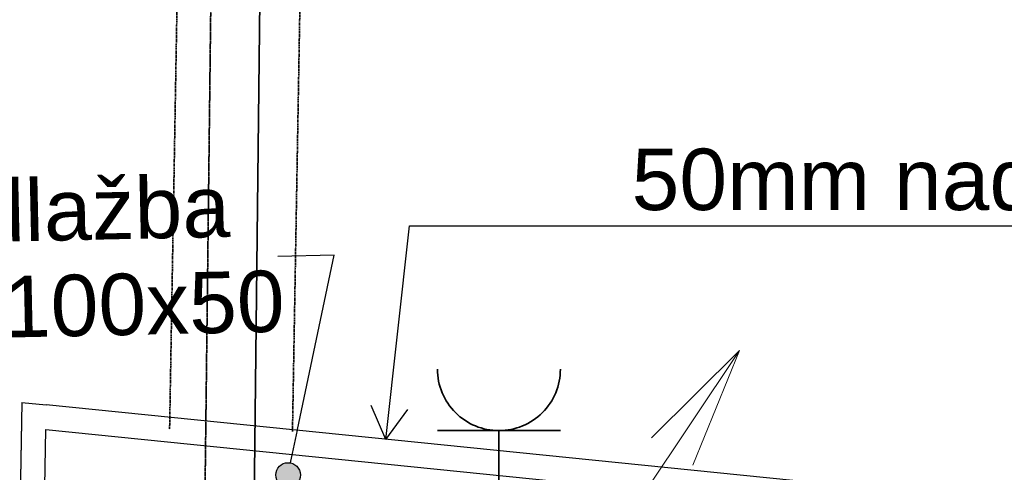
# Model space of a CAD drawing. Header units: millimetres. Extents: x -28761 to 4793, y -4271 to 20239.
# Tile 43 of 256: x -20669 to -18666, y 10266 to 11187. Entities that reach past the tile are written whole.
import ezdxf

# ---------------------------------------------------------------- set-up
doc = ezdxf.new("R2010")
doc.units = ezdxf.units.MM
doc.header["$MEASUREMENT"] = 0
for name, pattern in [('Telekomunikacni vodic', [9.25, 3, -0.75, 3, -0.75, 0.125, -0.75, 0.125, -0.75]), ('Wipeout_Contour', [1000, 0, -1000]), ('Čárkovaná S', [2.5, 1.5, -1])]:
    doc.linetypes.add(name, pattern=pattern)
for name, color, linetype in [('5._POHLED ZÁPADNÍ_1_Anotace - SP', 7, 'Continuous'), ('5._POHLED ZÁPADNÍ_1_Nové_Anotace - SP', 7, 'Continuous'), ('5._POHLED ZÁPADNÍ_1_Nové_Situace', 7, 'Continuous'), ('5._POHLED ZÁPADNÍ_1_Nové_Situace - terén', 7, 'Continuous'), ('5._POHLED ZÁPADNÍ_1_Nové_Výplně - Povrchové', 7, 'Continuous'), ('5._POHLED ZÁPADNÍ_1_Situace - terén', 7, 'Continuous'), ('5._POHLED ZÁPADNÍ_1_TZB - elektroinstalace', 7, 'Continuous'), ('5._POHLED ZÁPADNÍ_1_TZB - kanalizace', 7, 'Continuous')]:
    doc.layers.add(name, color=color, linetype=linetype)
doc.styles.add('GENEROVANÝ_STYL_1', font='txt')
doc.styles.add('GENEROVANÝ_STYL_2', font='txt')

msp = doc.modelspace()

# ---------------------------------------------------------------- linework, layer by layer
at = {"layer": '5._POHLED ZÁPADNÍ_1_Nové_Anotace - SP', "color": 1, "linetype": 'Continuous', "lineweight": 25}
msp.add_line((-20029.2, 10707.8), (-20143.7, 10705.3), dxfattribs=at)
at = {"layer": '5._POHLED ZÁPADNÍ_1_Nové_Situace - terén', "color": 1, "linetype": 'Continuous', "lineweight": 25}
msp.add_line((-19875.6, 10768), (-17216, 10768), dxfattribs=at)

# ---------------------------------------------------------------- texts
at = {"layer": '5._POHLED ZÁPADNÍ_1_Anotace - SP', "color": 1, "linetype": 'Continuous', "lineweight": 25, "insert": (-20607.7, 10701.4), "char_height": 125, "attachment_point": 5, "rotation": 1.2317, "line_spacing_factor": 0.937489, "style": 'GENEROVANÝ_STYL_1'}
msp.add_mtext('\\A1;{\\pqc;\\fArial|b0|i0|c238|p38;Přídlažba\\P\\pqc;\\fArial|b0|i0|c238|p38;200x100x50}', dxfattribs=at)
at = {"layer": '5._POHLED ZÁPADNÍ_1_Situace - terén', "color": 1, "linetype": 'Continuous', "lineweight": 25, "insert": (-18545.8, 10798), "char_height": 125, "attachment_point": 8, "style": 'GENEROVANÝ_STYL_2'}
msp.add_mtext('\\A1;{\\pqc;\\fArial|b0|i0|c0|p38;5\\fArial|b0|i0|c0|p38;0mm nad komunikací}', dxfattribs=at)

# ---------------------------------------------------------------- wipeouts: each hides what was drawn before it
at = {"color": 254, "linetype": 'Wipeout_Contour', "lineweight": 0, "ltscale": 69298.119219}
msp.add_wipeout([(-20664.5, 10408.2), (-20615.5, 10352.9), (-20614.6, 10403.1)], dxfattribs=at).dxf.layer = '5._POHLED ZÁPADNÍ_1_Nové_Výplně - Povrchové'

# ---------------------------------------------------------------- next in the draw order: wipeouts: each hides what was drawn before it
at = {"color": 254, "linetype": 'Wipeout_Contour', "lineweight": 0, "ltscale": 87829.541372}
msp.add_wipeout([(-20665.4, 10358), (-20834.7, 724.5), (-20784.7, 723.6), (-20615.5, 10352.9)], dxfattribs=at).dxf.layer = '5._POHLED ZÁPADNÍ_1_Nové_Výplně - Povrchové'

# ---------------------------------------------------------------- next in the draw order: wipeouts: each hides what was drawn before it
at = {"color": 254, "linetype": 'Wipeout_Contour', "lineweight": 0, "ltscale": 69322.008634}
msp.add_wipeout([(-20665.4, 10358), (-20615.5, 10352.9), (-20664.5, 10408.2)], dxfattribs=at).dxf.layer = '5._POHLED ZÁPADNÍ_1_Nové_Výplně - Povrchové'

# ---------------------------------------------------------------- next in the draw order: linework, layer by layer
at = {"layer": '5._POHLED ZÁPADNÍ_1_Nové_Situace', "color": 1, "linetype": 'Continuous', "lineweight": 25, "flags": 128}
for points in [[(-20664.5, 10408.2), (-20834.7, 724.5)], [(-20664.5, 10408.2), (-20614.6, 10403.1)], [(-20784.7, 723.6), (-20615.5, 10352.9)]]:
    msp.add_lwpolyline(points, dxfattribs=at)

# ---------------------------------------------------------------- next in the draw order: wipeouts: each hides what was drawn before it
at = {"color": 254, "linetype": 'Wipeout_Contour', "lineweight": 0, "ltscale": 87892.292183}
msp.add_wipeout([(-18235.9, 10161.8), (-20614.6, 10403.1), (-20615.5, 10352.9), (-18241, 10112.1)], dxfattribs=at).dxf.layer = '5._POHLED ZÁPADNÍ_1_Nové_Výplně - Povrchové'

# ---------------------------------------------------------------- next in the draw order: hatches: boundary and pattern name
at = {"layer": '5._POHLED ZÁPADNÍ_1_Nové_Anotace - SP', "linetype": 'Continuous', "lineweight": 25}
msp.add_hatch(color=1, dxfattribs=at).paths.add_polyline_path([(-20147.7, 10260.5), (-20145.8, 10251), (-20140.4, 10242.8), (-20132.3, 10237.4), (-20122.7, 10235.5), (-20113.2, 10237.4), (-20105.1, 10242.8), (-20099.6, 10251), (-20097.7, 10260.5), (-20099.6, 10270.1), (-20105.1, 10278.2), (-20113.2, 10283.6), (-20122.7, 10285.5), (-20132.3, 10283.6), (-20140.4, 10278.2), (-20145.8, 10270.1)])

# ---------------------------------------------------------------- next in the draw order: linework, layer by layer
at = {"layer": '5._POHLED ZÁPADNÍ_1_Nové_Anotace - SP', "color": 1, "linetype": 'Continuous', "lineweight": 25}
msp.add_line((-20117.6, 10285), (-20029.2, 10707.8), dxfattribs=at)
msp.add_circle((-20122.7, 10260.5), 25, dxfattribs=at)
at = {"layer": '5._POHLED ZÁPADNÍ_1_Nové_Situace', "color": 1, "linetype": 'Continuous', "lineweight": 25, "flags": 128}
for points in [[(-18186.2, 10156.8), (-20614.6, 10403.1)], [(-20615.5, 10352.9), (-18241, 10112.1)]]:
    msp.add_lwpolyline(points, dxfattribs=at)
at = {"layer": '5._POHLED ZÁPADNÍ_1_Nové_Situace - terén', "color": 1, "linetype": 'Continuous', "lineweight": 25}
for q in [(-19875.6, 10768), (-19953.7, 10401.7), (-19879.2, 10393.5)]:
    msp.add_line((-19923.6, 10333), q, dxfattribs=at)
at = {"layer": '5._POHLED ZÁPADNÍ_1_TZB - elektroinstalace', "color": 92, "linetype": 'Telekomunikacni vodic', "lineweight": 35, "true_color": 0x00d700, "flags": 128}
for points in [[(-15496.7, 1100.8), (-15568.9, 1100.8), (-15568.9, 5100.8), (-16068.9, 5100.8), (-16068.9, 9600.8), (-20293.9, 10035.8), (-20193.9, 18475.8), (-20818.9, 18475.8), (-20818.9, 18975.8), (-24116.7, 19246.5)], [(-15496.7, 1100.8), (-15568.9, 1100.8), (-15568.9, 5100.8), (-16068.9, 5100.8), (-16068.9, 9600.8), (-20293.9, 10035.8), (-20193.9, 18475.8), (-20818.9, 18475.8), (-20818.9, 18975.8), (-24116.7, 19246.5)], [(-19818.9, 9403.6), (-19818.9, 9988.3), (-20293.9, 10035.8), (-20193.9, 18475.8)], [(-19818.9, 9403.6), (-19818.9, 9988.3), (-20293.9, 10035.8), (-20193.9, 18475.8)]]:
    msp.add_lwpolyline(points, dxfattribs=at)
at = {"layer": '5._POHLED ZÁPADNÍ_1_TZB - elektroinstalace', "color": 92, "linetype": 'Continuous', "lineweight": 35, "true_color": 0x00d700, "flags": 128}
for points in [[(-19693.9, 9975.8), (-20193.9, 10025.8), (-20097.1, 18606.1)], [(-19693.9, 9975.8), (-20193.9, 10025.8), (-20097.1, 18606.1)], [(-19568.9, 10350.8), (-19818.9, 10350.8)], [(-19568.9, 10350.8), (-19818.9, 10350.8)], [(-19693.9, 10350.8), (-19693.9, 10213.3)], [(-19693.9, 10350.8), (-19693.9, 10213.3)]]:
    msp.add_lwpolyline(points, dxfattribs=at)
at = {"layer": '5._POHLED ZÁPADNÍ_1_TZB - elektroinstalace', "color": 92, "linetype": 'Čárkovaná S', "lineweight": 35, "true_color": 0x00d700, "flags": 128}
for points in [[(-20224.1, 18352.4), (-20363.7, 10353.6)], [(-20113.8, 10349.2), (-19974.1, 18348)]]:
    msp.add_lwpolyline(points, dxfattribs=at)
at = {"layer": '5._POHLED ZÁPADNÍ_1_TZB - elektroinstalace', "color": 92, "linetype": 'Continuous', "lineweight": 35, "true_color": 0x00d700, "flags": 128}
for points in [[(-19693.9, 10350.8, -0.414214), (-19818.9, 10475.8)], [(-19693.9, 10350.8, -0.414214), (-19818.9, 10475.8)], [(-19568.9, 10475.8, -0.414214), (-19693.9, 10350.8)], [(-19568.9, 10475.8, -0.414214), (-19693.9, 10350.8)]]:
    msp.add_lwpolyline(points, format="xyb", dxfattribs=at)
at = {"layer": '5._POHLED ZÁPADNÍ_1_TZB - kanalizace', "color": 30, "linetype": 'Continuous', "lineweight": 20, "true_color": 0xff6600}
for p, q in [((-19836.9, 9566.2), (-19204.7, 10513.8)), ((-19204.7, 10513.8), (-19383.9, 10336.4)), ((-19204.7, 10513.8), (-19299.7, 10280.2))]:
    msp.add_line(p, q, dxfattribs=at)

doc.saveas('drawing.dxf')
